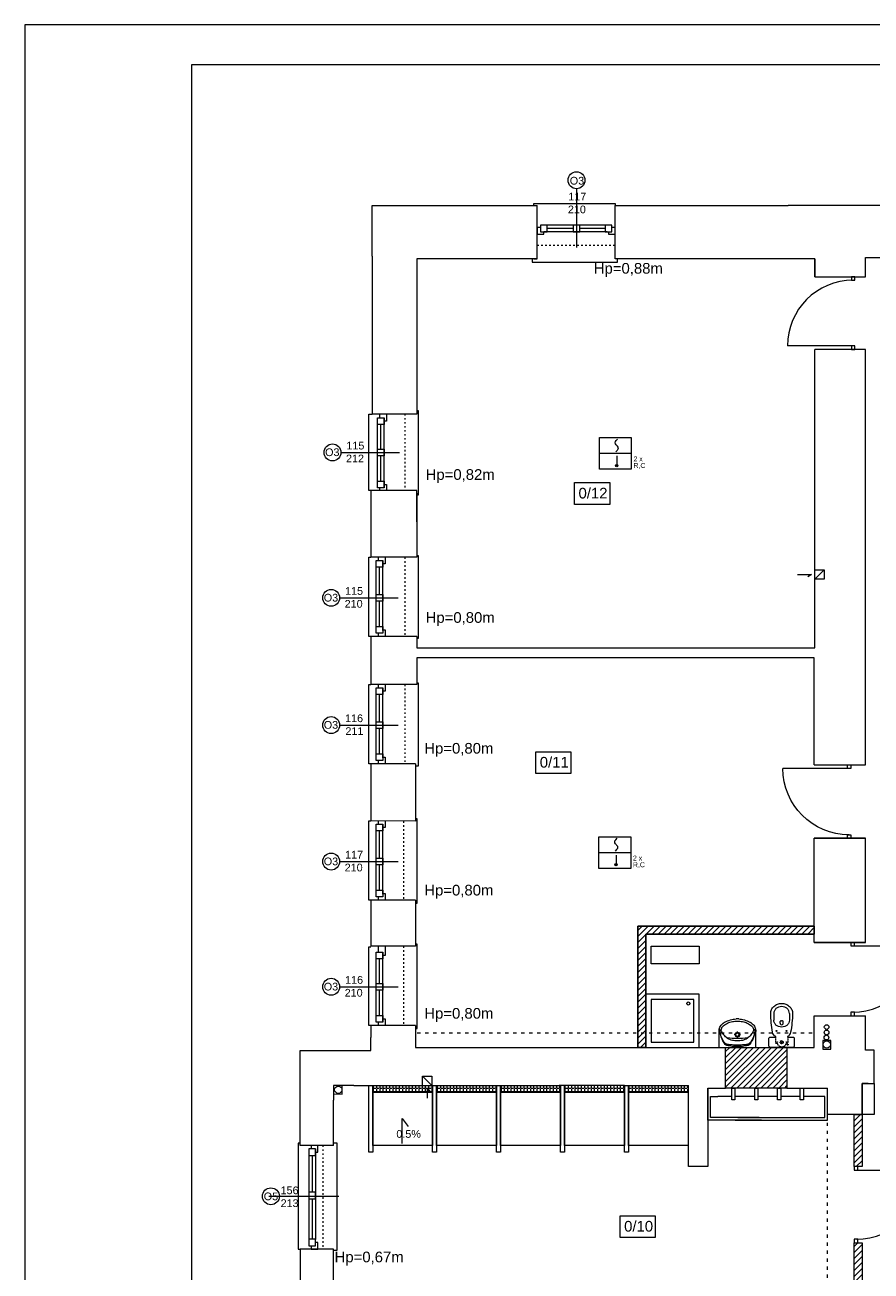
# Model space of a CAD drawing. Header units: centimetres. Extents: x 74437 to 92332, y -37016 to -3432.
# Tile 6 of 68: x 74456 to 75726, y -30123 to -28252. Entities that reach past the tile are written whole.
import ezdxf
from ezdxf.lldxf.tags import DXFTag

# ---------------------------------------------------------------- set-up
doc = ezdxf.new("R2010")
doc.units = ezdxf.units.CM
doc.header["$LTSCALE"] = 0.02
doc.linetypes.add('ACAD_ISO03W100', pattern=[30, 12, -18])
doc.linetypes.add('HIDDEN', pattern=[9.525, 6.35, -3.175])
doc.layers.get('0').update_dxf_attribs({"color": 8, "lineweight": 13})
for name, color, linetype, lineweight in [('_pk_tabelka', 7, 'Continuous', 15), ('IS_Pion_Wodociag', 8, 'SOLID', 13), ('koncepcja', 8, 'Continuous', 13), ('koncepcja linie przekrojowe', 8, 'Continuous', 13), ('Linia SSP', 7, 'Continuous', 35), ('LINIE PRZEKROJOWE', 8, 'Continuous', 13), ('OPISY', 8, 'Continuous', 13), ('stolarka', 8, 'Continuous', 13), ('WIDOK', 8, 'Continuous', 13), ('wyburzenia', 8, 'Continuous', 13), ('WYPOSAZENIE', 8, 'Continuous', 13)]:
    doc.layers.add(name, color=color, linetype=linetype, lineweight=lineweight)
doc.styles.get("Standard").update_dxf_attribs({"font": 'arial.ttf', "height": 12})
tags = doc.linetypes.add('SOLID', pattern=[10, 10, 0]).pattern_tags.tags
tags[6:7] = [DXFTag(74, 4), DXFTag(75, 0), DXFTag(340, '0'), DXFTag(46, 0.0), DXFTag(50, 0.0), DXFTag(44, 0.0), DXFTag(45, 0.0)]
tags[4:5] = [DXFTag(74, 4), DXFTag(75, 0), DXFTag(340, '0'), DXFTag(46, 0.0), DXFTag(50, 0.0), DXFTag(44, 0.0), DXFTag(45, 0.0)]
pattern_1 = [(45, (-5798.748, -5798.748), (-4.49012806, 4.49012806), [])]

# ---------------------------------------------------------------- blocks, each defined once
blk = doc.blocks.new('*U3')
at = {"layer": 'stolarka', "transparency": 33554684}
blk.add_lwpolyline([(5, 0), (5, 95)], dxfattribs=at)
for points in [[(0, 2.5), (0, -2.5), (5, -2.5), (5, 2.5)], [(100, -2.5), (105, -2.5), (105, 2.5), (100, 2.5)]]:
    blk.add_lwpolyline(points, close=True, dxfattribs=at)
blk.add_arc((5, 0), 95, 0, 90, dxfattribs=at)
blk = doc.blocks.new('umywalka 55')
at = {"layer": 'WYPOSAZENIE'}
for p, q in [((81113.6, -24341.6), (81113.6, -24317.8)), ((81136.4, -24322.5), (81139.4, -24322.5)), ((81141.1, -24320.7), (81141.1, -24317.7)), ((81141.1, -24327.2), (81141.1, -24324.2)), ((81142.8, -24322.5), (81145.7, -24322.5)), ((81168.6, -24341.6), (81168.6, -24317.8))]:
    blk.add_line(p, q, dxfattribs=at)
for points in [[(81118.8, -24306), (81117.6, -24307.1), (81116.5, -24308.4), (81115.6, -24309.7), (81114.8, -24311.2), (81114.2, -24312.8), (81113.8, -24314.4), (81113.6, -24316.1), (81113.6, -24317.8)], [(81122.4, -24303.5), (81122, -24303.8), (81121.5, -24304.1), (81121, -24304.4), (81120.6, -24304.7), (81120.1, -24305), (81119.7, -24305.3), (81119.2, -24305.6), (81118.8, -24306)], [(81133.5, -24302.9), (81131.6, -24303.3), (81129.8, -24303.8), (81128, -24304.4), (81126.2, -24305.2), (81124.5, -24306.1), (81122.9, -24307), (81121.3, -24308.1), (81119.8, -24309.3)], [(81139.1, -24298.9), (81137, -24299.1), (81134.8, -24299.4), (81132.7, -24299.9), (81130.6, -24300.4), (81128.5, -24301), (81126.4, -24301.8), (81124.4, -24302.6), (81122.4, -24303.5)], [(81148.6, -24302.9), (81146.8, -24302.5), (81144.9, -24302.2), (81143, -24302), (81141.1, -24302), (81139.2, -24302), (81137.3, -24302.2), (81135.4, -24302.5), (81133.5, -24302.9)], [(81139.1, -24298.9), (81143, -24298.9)], [(81159.7, -24303.5), (81157.7, -24302.6), (81155.7, -24301.8), (81153.7, -24301), (81151.6, -24300.4), (81149.5, -24299.9), (81147.3, -24299.4), (81145.2, -24299.1), (81143, -24298.9)], [(81162.3, -24309.3), (81160.8, -24308.1), (81159.3, -24307), (81157.6, -24306.1), (81155.9, -24305.2), (81154.1, -24304.4), (81152.3, -24303.8), (81150.5, -24303.3), (81148.6, -24302.9)], [(81163.3, -24306), (81162.9, -24305.6), (81162.5, -24305.3), (81162, -24305), (81161.6, -24304.7), (81161.1, -24304.4), (81160.7, -24304.1), (81160.2, -24303.8), (81159.7, -24303.5)], [(81168.6, -24317.8), (81168.5, -24316.1), (81168.3, -24314.4), (81167.9, -24312.8), (81167.3, -24311.2), (81166.6, -24309.7), (81165.6, -24308.4), (81164.6, -24307.1), (81163.3, -24306)], [(81115, -24314.1), (81115.1, -24317.2), (81115.4, -24320.3), (81116, -24323.3), (81116.9, -24326.3), (81118, -24329.2), (81119.4, -24332), (81121, -24334.6), (81122.8, -24337.1)], [(81115, -24314.1), (81115.1, -24317), (81115.4, -24319.9), (81116.1, -24322.8), (81116.9, -24325.6), (81118, -24328.2), (81119.4, -24330.8), (81121, -24333.3), (81122.8, -24335.5)], [(81119.8, -24309.3), (81119.1, -24310), (81118.5, -24310.8), (81118, -24311.6), (81117.6, -24312.5), (81117.3, -24313.4), (81117, -24314.3), (81116.9, -24315.3), (81117, -24316.3)], [(81117, -24316.3), (81117.7, -24318.1), (81118.6, -24319.8), (81119.7, -24321.4), (81120.8, -24323), (81122.1, -24324.5), (81123.4, -24325.8), (81124.9, -24327), (81126.5, -24328.2)], [(81155.7, -24328.2), (81157.2, -24327), (81158.7, -24325.8), (81160.1, -24324.5), (81161.3, -24323), (81162.5, -24321.4), (81163.5, -24319.8), (81164.4, -24318.1), (81165.2, -24316.3)], [(81159.3, -24337.1), (81161.1, -24334.6), (81162.7, -24332), (81164.1, -24329.2), (81165.2, -24326.3), (81166.1, -24323.4), (81166.7, -24320.3), (81167.1, -24317.2), (81167.2, -24314.1)], [(81159.4, -24335.6), (81161.2, -24333.3), (81162.7, -24330.9), (81164.1, -24328.3), (81165.2, -24325.6), (81166.1, -24322.8), (81166.7, -24319.9), (81167.1, -24317), (81167.2, -24314.1)], [(81165.2, -24316.3), (81165.2, -24315.3), (81165.1, -24314.3), (81164.9, -24313.4), (81164.6, -24312.5), (81164.2, -24311.6), (81163.6, -24310.8), (81163, -24310), (81162.3, -24309.3)], [(81122.8, -24335.5), (81123, -24335.8), (81123.3, -24336.1), (81123.7, -24336.4), (81124, -24336.6), (81124.4, -24336.8), (81124.8, -24336.9), (81125.2, -24337), (81125.6, -24337.1)], [(81122.8, -24337.1), (81123, -24337.4), (81123.3, -24337.7), (81123.6, -24337.9), (81123.9, -24338.1), (81124.3, -24338.3), (81124.6, -24338.5), (81125, -24338.6), (81125.3, -24338.7)], [(81125.3, -24338.7), (81127.3, -24339.1), (81129.2, -24339.5), (81131.2, -24339.8), (81133.2, -24340.1), (81135.1, -24340.2), (81137.1, -24340.4), (81139.1, -24340.4), (81141.1, -24340.5)], [(81125.6, -24337.1), (81127.5, -24337.4), (81129.4, -24337.6), (81131.4, -24337.8), (81133.3, -24337.9), (81135.2, -24338.1), (81137.2, -24338.1), (81139.1, -24338.2), (81141.1, -24338.2)], [(81125.7, -24327.3), (81129.5, -24327.8), (81133.4, -24328.2), (81137.2, -24328.4), (81141.1, -24328.5), (81144.9, -24328.4), (81148.8, -24328.2), (81152.6, -24327.8), (81156.5, -24327.3)], [(81126.5, -24328.2), (81128.1, -24329.1), (81129.9, -24329.9), (81131.7, -24330.6), (81133.5, -24331.1), (81135.4, -24331.5), (81137.3, -24331.7), (81139.2, -24331.8), (81141.1, -24331.7)], [(81141, -24338.2), (81143, -24338.2), (81144.9, -24338.2), (81146.9, -24338.1), (81148.8, -24337.9), (81150.8, -24337.8), (81152.7, -24337.6), (81154.6, -24337.4), (81156.6, -24337.1)], [(81141, -24340.5), (81143, -24340.4), (81145, -24340.4), (81147, -24340.3), (81149, -24340.1), (81150.9, -24339.8), (81152.9, -24339.5), (81154.8, -24339.2), (81156.8, -24338.7)], [(81141.1, -24331.7), (81143, -24331.8), (81144.9, -24331.7), (81146.8, -24331.5), (81148.6, -24331.1), (81150.5, -24330.6), (81152.3, -24329.9), (81154, -24329.1), (81155.7, -24328.2)], [(81156.6, -24337.1), (81157, -24337), (81157.3, -24336.9), (81157.7, -24336.8), (81158.1, -24336.6), (81158.4, -24336.4), (81158.8, -24336.1), (81159.1, -24335.9), (81159.4, -24335.6)], [(81156.8, -24338.7), (81157.2, -24338.6), (81157.5, -24338.5), (81157.9, -24338.3), (81158.2, -24338.2), (81158.5, -24337.9), (81158.8, -24337.7), (81159.1, -24337.4), (81159.3, -24337.1)]]:
    blk.add_lwpolyline(points, dxfattribs=at)
for points in [[(81141.1, -24326.1), (81143.6, -24325.1), (81144.6, -24322.5), (81143.6, -24319.9), (81141.1, -24318.8), (81138.6, -24319.9), (81137.5, -24322.5), (81138.6, -24325.1)], [(81141.1, -24325.1), (81142.9, -24324.3), (81143.6, -24322.5), (81142.9, -24320.6), (81141.1, -24319.9), (81139.3, -24320.6), (81138.5, -24322.5), (81139.3, -24324.3)]]:
    blk.add_lwpolyline(points, close=True, dxfattribs=at)
blk = doc.blocks.new('blok kibel')
at = {"layer": 'WYPOSAZENIE'}
for p, q in [((84539.6, -23991.3), (84539.6, -24001.5)), ((84548.9, -24006), (84548.9, -24003.4)), ((84549.9, -24002.5), (84551.3, -24002.5)), ((84552.7, -24002.5), (84551.3, -24002.5)), ((84553.6, -24006), (84553.6, -24003.4)), ((84563, -23991.3), (84563, -24001.5))]:
    blk.add_line(p, q, dxfattribs=at)
at = {"layer": 'WYPOSAZENIE', "linetype": 'HIDDEN'}
for p, q in [((84542.2, -24026.8), (84542.2, -24035.3)), ((84543.1, -24036.2), (84544.5, -24036.2)), ((84558.5, -24036.2), (84559.4, -24036.2)), ((84560.4, -24026.8), (84560.4, -24035.3))]:
    blk.add_line(p, q, dxfattribs=at)
at = {"layer": 'WYPOSAZENIE'}
blk.add_lwpolyline([(84570.2, -24040.4, -0.414214), (84568.4, -24042.3), (84534.2, -24042.3, -0.414214), (84532.3, -24040.4), (84532.3, -24028.7, -0.414214), (84534.2, -24026.8), (84542.2, -24026.8, 0.787207), (84542.4, -24025.9, -0.243605), (84537.7, -24019.3, -0.036424), (84534.9, -23991.3, -0.106749), (84536.1, -23985.6, -0.101537), (84539.7, -23980.7, -0.094942), (84544.9, -23977.4, -0.090753), (84551.3, -23976.3, -0.090753), (84557.6, -23977.4, -0.094942), (84562.9, -23980.7, -0.101537), (84566.4, -23985.6, -0.106749), (84567.7, -23991.3, -0.036424), (84564.8, -24019.3, -0.243605), (84560.1, -24025.9, 0.787207), (84560.4, -24026.8), (84568.4, -24026.8, -0.414214), (84570.2, -24028.7)], format="xyb", close=True, dxfattribs=at)
for points in [[(84563, -23991.3, 0.106749), (84562.2, -23987.5, 0.101537), (84559.7, -23984.1, 0.094942), (84556, -23981.8, 0.090753), (84551.3, -23981, 0.090753), (84546.6, -23981.8, 0.094942), (84542.8, -23984.1, 0.101537), (84540.4, -23987.5, 0.106749), (84539.6, -23991.3, 0.106749)], [(84563, -24001.5, -0.106749), (84562.2, -24005.3, -0.101537), (84559.7, -24008.7, -0.094942), (84556, -24011, -0.090753), (84551.3, -24011.8, -0.090753), (84546.6, -24011, -0.094942), (84542.8, -24008.7, -0.101537), (84540.4, -24005.3, -0.106749), (84539.6, -24001.5, -0.106749)]]:
    blk.add_lwpolyline(points, format="xyb", dxfattribs=at)
for centre in [(84543.8, -24017.5), (84558.8, -24017.5)]:
    blk.add_circle(centre, 0.702, dxfattribs=at)
at = {"layer": 'WYPOSAZENIE', "linetype": 'HIDDEN'}
for centre, radius in [((84544.5, -24034.5), 0.702), ((84551.3, -24034.5), 2.34), ((84551.3, -24034.5), 0.702), ((84558.5, -24034.5), 0.702), ((84560.2, -24038.1), 0.936)]:
    blk.add_circle(centre, radius, dxfattribs=at)
at = {"layer": 'WYPOSAZENIE'}
for centre, radius, start, end in [((84549.9, -24003.4), 0.936, 90, 180), ((84551.3, -24005.9), 2.34, 178.6628, 1.0097), ((84552.7, -24003.4), 0.936, 0, 90)]:
    blk.add_arc(centre, radius, start, end, dxfattribs=at)
at = {"layer": 'WYPOSAZENIE', "linetype": 'HIDDEN'}
for centre, radius, start, end in [((84543.1, -24035.3), 0.936, 180, 270), ((84551.5, -24034), 7.31, 197.1662, 342.8338), ((84559.4, -24035.3), 0.936, 270, 0)]:
    blk.add_arc(centre, radius, start, end, dxfattribs=at)

msp = doc.modelspace()

# ---------------------------------------------------------------- hatches: boundary and pattern name
at = {"layer": 'koncepcja'}
h = msp.add_hatch(dxfattribs=at)
h.set_pattern_fill('ANSI31', color=256, scale=2)
h.set_pattern_definition(pattern_1)
h.paths.add_polyline_path([(75388.1, -29787.5), (75376.1, -29787.5), (75376.1, -29605.5), (75641, -29605.5), (75641, -29617.5), (75388.1, -29617.5)])
h = msp.add_hatch(dxfattribs=at)
h.set_pattern_fill('ANSI31', color=256, scale=2)
h.set_pattern_definition([(45, (-5822.8186, -5399.748), (-4.49012806, 4.49012806), [])])
h.paths.add_polyline_path([(75507.9, -29787.5), (75599.9, -29787.5), (75599.9, -29848.6), (75507.9, -29848.6)])
h = msp.add_hatch(dxfattribs=at)
h.set_pattern_fill('ANGLE', color=256, scale=0.7)
h.set_pattern_definition([(0, (-5912.748, -22450.9596), (0, 4.8895), [3.556, -1.3335]), (90, (-5912.748, -22450.9596), (-4.8895, 3e-16), [3.556, -1.3335])])
h.paths.add_polyline_path([(74977.9, -29844.6), (75067.9, -29844.6), (75067.9, -29854.6), (74977.9, -29854.6)])
h = msp.add_hatch(dxfattribs=at)
h.set_pattern_fill('ANGLE', color=256, scale=0.7)
h.set_pattern_definition([(0, (-5816.748, -22450.9596), (0, 4.8895), [3.556, -1.3335]), (90, (-5816.748, -22450.9596), (-4.8895, 3e-16), [3.556, -1.3335])])
h.paths.add_polyline_path([(75073.9, -29844.6), (75163.9, -29844.6), (75163.9, -29854.6), (75073.9, -29854.6)])
h = msp.add_hatch(dxfattribs=at)
h.set_pattern_fill('ANGLE', color=256, scale=0.7)
h.set_pattern_definition([(0, (-5720.748, -22450.9596), (0, 4.8895), [3.556, -1.3335]), (90, (-5720.748, -22450.9596), (-4.8895, 3e-16), [3.556, -1.3335])])
h.paths.add_polyline_path([(75169.9, -29844.6), (75259.9, -29844.6), (75259.9, -29854.6), (75169.9, -29854.6)])
h = msp.add_hatch(dxfattribs=at)
h.set_pattern_fill('ANGLE', color=256, scale=0.7)
h.set_pattern_definition([(0, (-5624.748, -22450.9596), (0, 4.8895), [3.556, -1.3335]), (90, (-5624.748, -22450.9596), (-4.8895, 3e-16), [3.556, -1.3335])])
h.paths.add_polyline_path([(75265.9, -29844.6), (75355.9, -29844.6), (75355.9, -29854.6), (75265.9, -29854.6)])
h = msp.add_hatch(dxfattribs=at)
h.set_pattern_fill('ANGLE', color=256, scale=0.7)
h.set_pattern_definition([(0, (-5528.748, -22450.9596), (0, 4.8895), [3.556, -1.3335]), (90, (-5528.748, -22450.9596), (-4.8895, 3e-16), [3.556, -1.3335])])
h.paths.add_polyline_path([(75361.9, -29844.6), (75451.9, -29844.6), (75451.9, -29854.6), (75361.9, -29854.6)])
h = msp.add_hatch(dxfattribs=at)
h.set_pattern_fill('ANSI31', color=256, scale=2)
h.set_pattern_definition(pattern_1)
h.paths.add_polyline_path([(75701, -30080.8), (75713, -30080.8), (75713, -30145.5), (75701, -30145.5)])
h.paths.add_polyline_path([(75701, -29888.5), (75713, -29888.5), (75713, -29966.6), (75701, -29966.6)])
at = {"layer": 'Linia SSP', "lineweight": 5}
for points in [[(75346.1, -28913.8, 1), (75342.6, -28913.8, 1)], [(75345.2, -29513.3, 1), (75341.8, -29513.3, 1)]]:
    msp.add_hatch(color=256, dxfattribs=at).paths.add_polyline_path(points)

# ---------------------------------------------------------------- linework, layer by layer
for points in [[(75219.9, -28523.7), (75219.9, -28520.5), (75341.9, -28520.5), (75341.9, -28523.5)], [(75217.5, -28603.5), (75217.5, -28603.5), (75217.5, -28608.5), (75340.5, -28608.5), (75345.5, -28608.5), (75345.5, -28603.5)], [(75044, -28958), (75046.9, -28958), (75046.9, -28836.9), (75046.9, -28831.8), (75044, -28831.8)], [(74975, -28951.5), (74972, -28951.5), (74972, -28836.5), (74977, -28836.5)], [(74975, -29170.5), (74972, -29170.5), (74972, -29051.5), (74975, -29051.5)], [(75044, -29172.9), (75046.9, -29172.9), (75046.9, -29051.9), (75046.9, -29049.5), (75044, -29049.5)], [(75615.7, -29077.2), (75637, -29077.2), (75631.1, -29080.9)], [(74975, -29361.5), (74972, -29361.5), (74972, -29242.5), (74975, -29242.5)], [(75042, -29364.6), (75046.9, -29364.6), (75046.9, -29242.9), (75046.9, -29240.8), (75044, -29240.8)], [(74975, -29566.5), (74972, -29566.5), (74972, -29447.5), (74975, -29447.5)], [(75042, -29571), (75044.9, -29571), (75044.9, -29444.4), (75044.9, -29444.3), (75042, -29444.3)], [(74975, -29754.5), (74972, -29754.5), (74972, -29636.5), (74975, -29636.5)], [(75042, -29759.1), (75044.9, -29759.1), (75044.9, -29632.4), (75044.9, -29632.3), (75042, -29632.3)], [(75060.1, -29863.9), (75060.1, -29848.7), (75063.7, -29853.7)], [(75022.2, -29931.9), (75022.2, -29894.2), (75031.2, -29906.4)], [(74869, -29931.5), (74866, -29931.5), (74866, -30090.6), (74869, -30090.6)], [(74918.9, -29934.6), (74918.9, -29931), (74923.9, -29931), (74923.9, -30061.6), (74923.9, -30092.6), (74918.9, -30092.6)]]:
    msp.add_lwpolyline(points)
for points in [[(75665.7, -29777.2), (75653.8, -29777.2), (75653.8, -29790.1), (75665.7, -29790.1)], [(74932.2, -29844.6), (74918.9, -29844.6), (74918.9, -29857.4), (74932.2, -29857.5)], [(75713, -29841.5), (75731, -29841.5), (75731, -29888.5), (75713, -29888.5)]]:
    msp.add_lwpolyline(points, close=True)
for centre in [(75659.7, -29783.3), (74926.3, -29851.1)]:
    msp.add_circle(centre, 5.5)
at = {"layer": '_pk_tabelka', "color": 7, "ltscale": 3}
for p, q in [((82865.7, -28252.2), (74455.7, -28252.2)), ((74455.7, -28252.2), (74455.7, -32452.2)), ((82805.7, -28312.2), (74705.7, -28312.2)), ((74705.7, -28312.2), (74705.7, -32392.2))]:
    msp.add_line(p, q, dxfattribs=at)
at = {"layer": 'IS_Pion_Wodociag'}
for centre in [(75659.3, -29772.8), (75659.4, -29765), (75659.6, -29756.9)]:
    msp.add_ellipse(centre, major_axis=(3.5, 0), ratio=1, dxfattribs=at)
at = {"layer": 'koncepcja'}
for points in [[(75067.9, -29844.6), (75067.9, -29934.6), (74977.9, -29934.6), (74977.9, -29844.6)], [(75163.9, -29844.6), (75163.9, -29934.6), (75073.9, -29934.6), (75073.9, -29844.6)], [(75259.9, -29844.6), (75259.9, -29934.6), (75169.9, -29934.6), (75169.9, -29844.6)], [(75355.9, -29844.6), (75355.9, -29934.6), (75265.9, -29934.6), (75265.9, -29844.6)], [(75451.9, -29934.6), (75451.9, -29934.6), (75361.9, -29934.6), (75361.9, -29844.6)], [(74977.9, -29854.6), (74977.9, -29854.6), (75067.9, -29854.6)], [(74977.9, -29854.6), (74977.9, -29854.6), (75067.9, -29854.6)], [(75073.9, -29854.6), (75073.9, -29854.6), (75163.9, -29854.6)], [(75073.9, -29854.6), (75073.9, -29854.6), (75163.9, -29854.6)], [(75169.9, -29854.6), (75169.9, -29854.6), (75259.9, -29854.6)], [(75169.9, -29854.6), (75169.9, -29854.6), (75259.9, -29854.6)], [(75265.9, -29854.6), (75265.9, -29854.6), (75355.9, -29854.6)], [(75265.9, -29854.6), (75265.9, -29854.6), (75355.9, -29854.6)], [(75361.9, -29854.6), (75361.9, -29854.6), (75451.9, -29854.6)], [(75361.9, -29854.6), (75361.9, -29854.6), (75434.9, -29854.6)]]:
    msp.add_lwpolyline(points, dxfattribs=at)
for points in [[(74977.9, -29844.6), (75067.9, -29844.6), (75067.9, -29854.6), (74977.9, -29854.6)], [(75073.9, -29844.6), (75163.9, -29844.6), (75163.9, -29854.6), (75073.9, -29854.6)]]:
    msp.add_lwpolyline(points, close=True, dxfattribs=at)
at = {"layer": 'koncepcja linie przekrojowe'}
for points in [[(75641, -29605.5), (75376.1, -29605.5)], [(75376.1, -29605.5), (75376.1, -29787.5)], [(75388.1, -29787.5), (75376.1, -29787.5), (75376.1, -29605.5), (75641, -29605.5), (75641, -29617.5), (75388.1, -29617.5), (75388.1, -29787.5)], [(75388.1, -29787.5), (75388.1, -29787.5), (75388.1, -29617.5)], [(75388.1, -29787.5), (75388.1, -29787.5), (75388.1, -29787.5), (75388.1, -29617.5), (75641, -29617.5), (75641, -29617.5)], [(75641, -29617.5), (75465.5, -29617.5)], [(74977.9, -29844.6), (74977.9, -29944.6), (74971.9, -29944.6), (74971.9, -29844.6)], [(75073.9, -29844.6), (75073.9, -29944.6), (75067.9, -29944.6), (75067.9, -29844.6)], [(75169.9, -29844.6), (75169.9, -29944.6), (75163.9, -29944.6), (75163.9, -29844.6)], [(75265.9, -29844.6), (75265.9, -29944.6), (75259.9, -29944.6), (75259.9, -29844.6)], [(75361.9, -29844.6), (75361.9, -29944.6), (75355.9, -29944.6), (75355.9, -29844.6)]]:
    msp.add_lwpolyline(points, dxfattribs=at)
for points in [[(75507.9, -29787.5), (75599.9, -29787.5), (75599.9, -29848.6), (75507.9, -29848.6)], [(75701, -29888.5), (75713, -29888.5), (75713, -29966.6), (75701, -29966.6)], [(75701, -30080.8), (75713, -30080.8), (75713, -30145.5), (75701, -30145.5)]]:
    msp.add_lwpolyline(points, close=True, dxfattribs=at)
at = {"layer": 'Linia SSP', "linetype": 'Continuous', "lineweight": 5}
for p, q in [((75342.1, -28879.5), (75342.5, -28877.9)), ((75342.5, -28881.1), (75342.1, -28879.5)), ((75342.5, -28877.9), (75343.7, -28876.2)), ((75343.4, -28882.5), (75342.5, -28881.1)), ((75343.7, -28882.9), (75343.4, -28882.5)), ((75343.7, -28876.2), (75345.6, -28874)), ((75344.3, -28883.6), (75343.7, -28882.9)), ((75344.3, -28883.6), (75344.9, -28884.3)), ((75344.9, -28884.3), (75345.2, -28884.8)), ((75346.1, -28889.3), (75344.9, -28891.1)), ((75345.2, -28884.8), (75346.1, -28886.1)), ((75346.1, -28886.1), (75346.5, -28887.7)), ((75346.5, -28887.7), (75346.1, -28889.3)), ((75344.9, -28891.1), (75343, -28893.3)), ((75341.3, -29479.1), (75341.7, -29477.5)), ((75341.7, -29480.6), (75341.3, -29479.1)), ((75341.7, -29477.5), (75342.9, -29475.7)), ((75342.6, -29482), (75341.7, -29480.6)), ((75342.9, -29482.4), (75342.6, -29482)), ((75342.9, -29475.7), (75344.8, -29473.5)), ((75343.5, -29483.1), (75342.9, -29482.4)), ((75343.5, -29483.1), (75344.1, -29483.8)), ((75344.1, -29483.8), (75344.4, -29484.3)), ((75345.3, -29488.8), (75344.1, -29490.6)), ((75344.4, -29484.3), (75345.3, -29485.6)), ((75345.3, -29485.6), (75345.7, -29487.2)), ((75345.7, -29487.2), (75345.3, -29488.8)), ((75344.1, -29490.6), (75342.1, -29492.8))]:
    msp.add_line(p, q, dxfattribs=at)
at = {"layer": 'Linia SSP', "lineweight": 5}
for p, q in [((75318.4, -28895.5), (75366.2, -28895.5)), ((75344.3, -28899.3), (75344.3, -28913.8)), ((75317.6, -29495), (75365.4, -29495)), ((75343.5, -29498.8), (75343.5, -29513.3))]:
    msp.add_line(p, q, dxfattribs=at)
for points in [[(75318.4, -28871.6), (75366.2, -28871.6), (75366.2, -28919.3), (75318.4, -28919.3)], [(75317.6, -29471.1), (75365.4, -29471.1), (75365.4, -29518.9), (75317.6, -29518.9)]]:
    msp.add_lwpolyline(points, close=True, dxfattribs=at)
for centre in [(75344.3, -28913.8), (75343.5, -29513.3)]:
    msp.add_circle(centre, 1.75, dxfattribs=at)
at = {"layer": 'LINIE PRZEKROJOWE'}
for points in [[(74977, -28599.5), (74977, -28523.5), (75224.9, -28523.5)], [(75219.9, -28603.5), (75224.9, -28603.5), (75224.9, -28523.5)], [(75341.9, -28603.5), (75341.9, -28523.5)], [(75341.9, -28523.5), (75602, -28523.5)], [(75745, -28523.5), (75602, -28523.5)], [(75718, -28601.5), (75745, -28601.5), (75745, -28523.5)], [(74977, -28599.5), (74977, -28836.5)], [(75224.9, -28603.5), (75044, -28603.5), (75044, -28836.5)], [(75642, -28630.5), (75642, -28603.5), (75341.9, -28603.5)], [(75642, -28603.5), (75642, -28630.5), (75718, -28630.5)], [(75718, -28630.5), (75718, -28601.5)], [(75642, -29187.5), (75642, -28739.5)], [(75718, -28739.5), (75642, -28739.5)], [(75718, -29363.4), (75718, -28739.5)], [(75044, -28836.5), (74977, -28836.5)], [(74975, -28951.5), (74975, -29051.5)], [(75044, -28998.5), (75044, -28951.5), (74975, -28951.5)], [(75044, -28955.5), (75044, -28998.5)], [(75044, -28998.5), (75044, -29051.5), (74975, -29051.5)], [(75044, -28998.5), (75044, -29051.5)], [(75642, -29070.4), (75656, -29070.4), (75656, -29084.4), (75642, -29084.4)], [(75656, -29070.4), (75642, -29084.4)], [(74975, -29170.5), (74975, -29242.5)], [(75044, -29170.5), (74975, -29170.5)], [(75044, -29170.5), (75044, -29187.5)], [(75044, -29170.5), (75044, -29187.5)], [(75044, -29187.5), (75642, -29187.5)], [(75044, -29202.5), (75044, -29242.5), (74975, -29242.5)], [(75044, -29202.5), (75044, -29242.5)], [(75641, -29363.4), (75641, -29202.5), (75044, -29202.5), (75044, -29242.5)], [(74975, -29361.5), (74975, -29447.5)], [(75042, -29361.5), (74975, -29361.5)], [(75042, -29361.5), (75042, -29379.5)], [(75641, -29363.4), (75718, -29363.4)], [(75042, -29379.5), (75042, -29443.5)], [(75042, -29403), (75042, -29448), (74975, -29447.5)], [(75042, -29403), (75042, -29448)], [(75641, -29629.9), (75641, -29473.4)], [(75641, -29473.4), (75718, -29473.4)], [(75718, -29629.9), (75718, -29473.4)], [(75042, -29566.5), (74975, -29566.5)], [(75042, -29566.5), (75042, -29635.5), (74975, -29635.5)], [(74975, -29566.5), (74975, -29635.5)], [(75042, -29566.5), (75042, -29635.5)], [(75042, -29566.5), (75042, -29635.5)], [(75718, -29629.9), (75641, -29629.9)], [(75599.9, -29787.5), (75641, -29787.5), (75641, -29739.9)], [(75641, -29739.9), (75718, -29739.9)], [(75718, -29791.5), (75718, -29739.9)], [(75042, -29754.5), (74975, -29754.5)], [(74975, -29754.5), (74975, -29772.6)], [(75042, -29754.5), (75042, -29787.5), (75507.9, -29787.5)], [(75042, -29754.5), (75042, -29787.5)], [(74869, -29882.5), (74869, -29792.2), (74975, -29792.2), (74975, -29772.6)], [(75481, -29848.6), (75507.9, -29848.6), (75507.9, -29787.5)], [(75599.9, -29787.5), (75599.9, -29848.6)], [(75599.9, -29787.5), (75641, -29787.5)], [(75716, -29841.5), (75731, -29841.5), (75731, -29791.5)], [(75731, -29841.5), (75731, -29791.5), (75718, -29791.5)], [(74918.9, -29934.6), (74869, -29934.6), (74869, -29817.9)], [(74949.7, -29844.6), (74918.9, -29844.6), (74918.9, -29867)], [(74949.7, -29844.6), (75257.9, -29844.6)], [(75052.9, -29844.6), (75052.9, -29830.6), (75066.9, -29830.6), (75066.9, -29844.6)], [(75052.9, -29830.6), (75066.9, -29844.6)], [(75355.9, -29844.6), (75275.9, -29844.6), (75275.9, -29844.6), (75257.9, -29844.6), (75257.9, -29844.6)], [(75355.9, -29844.6), (75451.9, -29844.6)], [(75481, -29966.6), (75451.9, -29966.6), (75451.9, -29844.6)], [(75713, -29841.5), (75713, -29888.5), (75661, -29888.5), (75661, -29848.6)], [(75722, -29841.5), (75716, -29841.5), (75713, -29841.5)], [(75481, -29848.6), (75507.9, -29848.6)], [(75481, -29848.6), (75481, -29966.6)], [(75599.9, -29848.6), (75661, -29848.6)], [(74918.9, -29934.6), (74918.9, -29867)], [(75481, -29966.6), (75465.9, -29966.6)], [(74918.9, -30162.6), (74918.9, -30090.6), (74869, -30090.6)], [(74918.9, -30090.6), (74869, -30090.6), (74869, -30191.9)]]:
    msp.add_lwpolyline(points, dxfattribs=at)
at = {"layer": 'OPISY'}
for points in [[(75283.9, -28498.2), (75283.9, -28586.3)], [(74930.2, -28894.1), (75018.3, -28894.1)], [(74928.2, -29112.5), (75016.3, -29112.5)], [(74928.2, -29303.5), (75016.3, -29303.5)], [(74928.2, -29508.5), (75016.3, -29508.5)], [(74928.2, -29696.5), (75016.3, -29696.5)], [(74821.8, -30011.1), (74927.1, -30011.1)]]:
    msp.add_lwpolyline(points, dxfattribs=at)
for points in [[(75281, -28939.4), (75333.8, -28939.4), (75333.8, -28972.4), (75281, -28972.4)], [(75222.7, -29343.5), (75275.5, -29343.5), (75275.5, -29376.5), (75222.7, -29376.5)], [(75395.9, -29635.3), (75468.1, -29635.3), (75468.1, -29662), (75395.9, -29662)], [(75349.5, -30040.2), (75402.3, -30040.2), (75402.3, -30073.2), (75349.5, -30073.2)]]:
    msp.add_lwpolyline(points, close=True, dxfattribs=at)
for centre in [(75283.9, -28485.5), (74917.5, -28894.1), (74915.5, -29112.5), (74915.5, -29303.5), (74915.5, -29508.5), (74915.5, -29696.5), (74825.1, -30011.1)]:
    msp.add_circle(centre, 12.7, dxfattribs=at)
at = {"layer": 'stolarka'}
for points in [[(75239.9, -28553), (75229.9, -28553), (75229.9, -28563), (75239.9, -28563)], [(75288.9, -28553), (75278.9, -28553), (75278.9, -28563), (75288.9, -28563)], [(75336.9, -28553), (75326.9, -28553), (75326.9, -28563), (75336.9, -28563)], [(74985, -28852.1), (74985, -28842.1), (74995, -28842.1), (74995, -28852.1)], [(74985, -28899.1), (74985, -28889.1), (74995, -28889.1), (74995, -28899.1)], [(74985, -28947.1), (74985, -28937.1), (74995, -28937.1), (74995, -28947.1)], [(74983, -29066.5), (74983, -29056.5), (74993, -29056.5), (74993, -29066.5)], [(74983, -29117.5), (74983, -29107.5), (74993, -29107.5), (74993, -29117.5)], [(74983, -29165.5), (74983, -29155.5), (74993, -29155.5), (74993, -29165.5)], [(74983, -29257.5), (74983, -29247.5), (74993, -29247.5), (74993, -29257.5)], [(74983, -29308.5), (74983, -29298.5), (74993, -29298.5), (74993, -29308.5)], [(74983, -29356.5), (74983, -29346.5), (74993, -29346.5), (74993, -29356.5)], [(74983, -29462.5), (74983, -29452.5), (74993, -29452.5), (74993, -29462.5)], [(74983, -29513.5), (74983, -29503.5), (74993, -29503.5), (74993, -29513.5)], [(74983, -29561.5), (74983, -29551.5), (74993, -29551.5), (74993, -29561.5)], [(74983, -29654.5), (74983, -29644.5), (74993, -29644.5), (74993, -29654.5)], [(74983, -29701.5), (74983, -29691.5), (74993, -29691.5), (74993, -29701.5)], [(74983, -29749.5), (74983, -29739.5), (74993, -29739.5), (74993, -29749.5)], [(74882.1, -29939.6), (74882.1, -29949.6), (74892.1, -29949.6), (74892.1, -29939.6)], [(74882.1, -30004.8), (74882.1, -30014.8), (74892.1, -30014.8), (74892.1, -30004.8)], [(74882.1, -30075.6), (74882.1, -30085.6), (74892.1, -30085.6), (74892.1, -30075.6)]]:
    msp.add_lwpolyline(points, close=True, dxfattribs=at)
for points in [[(75329.9, -28553), (75234.9, -28553)], [(75229.9, -28556.6), (75224.9, -28556.6), (75224.9, -28566.6), (75234.9, -28566.6), (75234.9, -28563)], [(75329.9, -28563), (75234.9, -28563)], [(75278.9, -28558), (75239.9, -28558)], [(75326.9, -28558), (75288.9, -28558)], [(75331.9, -28563), (75331.9, -28566.6), (75341.9, -28566.6), (75341.9, -28556.6), (75336.9, -28556.6)], [(74985, -28947.1), (74985, -28843.1)], [(74988.6, -28842.1), (74988.6, -28836.5)], [(74990, -28889.1), (74990, -28852.1)], [(74998.6, -28836.5), (74998.6, -28847.1), (74995, -28847.1)], [(74995, -28947.1), (74995, -28843.1)], [(74990, -28937.1), (74990, -28899.1)], [(74995, -28942.1), (74998.6, -28942.1), (74998.6, -28951.5), (74988.6, -28951.5), (74988.6, -28947.1)], [(74986.6, -29056.5), (74986.6, -29051.5)], [(74996.6, -29051.5), (74996.6, -29061.5), (74993, -29061.5)], [(74993, -29161.5), (74993, -29057.5)], [(74983, -29165.5), (74983, -29061.5)], [(74988, -29107.5), (74988, -29066.5)], [(74988, -29155.5), (74988, -29117.5)], [(74993, -29160.5), (74996.6, -29160.5), (74996.6, -29170.5), (74986.6, -29170.5), (74986.6, -29165.5)], [(74986.6, -29247.5), (74986.6, -29242.5)], [(74996.6, -29242.5), (74996.6, -29252.5), (74993, -29252.5)], [(74983, -29356.5), (74983, -29252.5)], [(74988, -29298.5), (74988, -29257.5)], [(74993, -29352.5), (74993, -29248.5)], [(74988, -29346.5), (74988, -29308.5)], [(74993, -29351.5), (74996.6, -29351.5), (74996.6, -29361.5), (74986.6, -29361.5), (74986.6, -29356.5)], [(74986.6, -29452.5), (74986.6, -29447.5)], [(74996.6, -29447.5), (74996.6, -29457.5), (74993, -29457.5)], [(74983, -29561.5), (74983, -29457.5)], [(74988, -29503.5), (74988, -29462.5)], [(74993, -29557.5), (74993, -29453.5)], [(74988, -29551.5), (74988, -29513.5)], [(74993, -29556.5), (74996.6, -29556.5), (74996.6, -29566.5), (74986.6, -29566.5), (74986.6, -29561.5)], [(74986.6, -29644.5), (74986.6, -29636.5)], [(74996.6, -29636.5), (74996.6, -29649.5), (74993, -29649.5)], [(74983, -29749.5), (74983, -29645.5)], [(74988, -29691.5), (74988, -29654.5)], [(74993, -29749.5), (74993, -29645.5)], [(74988, -29739.5), (74988, -29701.5)], [(74993, -29744.5), (74996.6, -29744.5), (74996.6, -29754.5), (74986.6, -29754.5), (74986.6, -29749.5)], [(74892.1, -29944.6), (74895.7, -29944.6), (74895.7, -29934.6), (74885.7, -29934.6), (74885.7, -29939.6)], [(74882.1, -29944.6), (74882.1, -30077.6)], [(74887.1, -29949.6), (74887.1, -30004.8)], [(74892.1, -29939.6), (74892.1, -30076)], [(74887.1, -30014.8), (74887.1, -30075.6)], [(74885.7, -30085.6), (74885.7, -30090.6), (74895.7, -30090.6), (74895.7, -30080.6), (74892.1, -30080.6)]]:
    msp.add_lwpolyline(points, dxfattribs=at)
at = {"layer": 'WIDOK', "linetype": 'ACAD_ISO03W100', "ltscale": 10}
for points in [[(75224.9, -28582.7), (75341.9, -28582.7)], [(75026, -28836.5), (75026, -28951.5)], [(75026, -29051.5), (75026, -29170.5)], [(75026, -29242.5), (75026, -29361.5)], [(75024, -29448), (75024, -29567)], [(75024, -29635.5), (75024, -29754.5)], [(74902.9, -29934.6), (74902.9, -30090.6)]]:
    msp.add_lwpolyline(points, dxfattribs=at)
at = {"layer": 'WIDOK', "linetype": 'ACAD_ISO03W100', "ltscale": 20}
for points in [[(75044.9, -29765.9), (75639.9, -29765.9)], [(75661, -30145.4), (75661, -29888.5)]]:
    msp.add_lwpolyline(points, dxfattribs=at)
at = {"layer": 'wyburzenia'}
for points in [[(75641, -29363.4), (75718, -29363.4)], [(75718, -29473.4), (75641, -29473.4)], [(75641, -29629.9), (75718, -29629.9)]]:
    msp.add_lwpolyline(points, dxfattribs=at)
at = {"layer": 'WYPOSAZENIE'}
for points in [[(75468.1, -29787.5), (75468.1, -29707.5), (75388.1, -29707.5), (75388.1, -29787.5), (75468.1, -29787.5)], [(75562, -29896.6), (75562, -29896.6), (75481, -29896.6), (75481, -29848.6)], [(75558, -29892.6), (75485, -29892.6), (75485, -29861.5), (75496.3, -29861.5)], [(75508.6, -29861.5), (75496.3, -29861.5)], [(75517, -29861.5), (75508.6, -29861.5)], [(75517, -29848.6), (75521.7, -29848.6), (75521.7, -29866.5), (75517, -29866.5)], [(75521.7, -29866.5), (75517, -29866.5), (75517, -29848.6), (75521.7, -29848.6)], [(75551.5, -29861.5), (75521.7, -29861.5)], [(75522, -29896.6), (75522, -29896.6), (75661, -29896.6), (75661, -29848.6)], [(75526, -29892.6), (75657, -29892.6), (75657, -29861.5), (75624.7, -29861.5)], [(75551.5, -29848.6), (75556.2, -29848.6), (75556.2, -29866.5), (75551.5, -29866.5)], [(75585.8, -29861.5), (75556.2, -29861.5)], [(75585.8, -29848.6), (75590.6, -29848.6), (75590.6, -29866.5), (75585.8, -29866.5)], [(75619.9, -29861.5), (75590.6, -29861.5)], [(75619.9, -29848.6), (75624.7, -29848.6), (75624.7, -29866.5), (75619.9, -29866.5)]]:
    msp.add_lwpolyline(points, dxfattribs=at)
for points in [[(75460.1, -29779.5), (75460.1, -29715.5), (75396.1, -29715.5), (75396.1, -29779.5)], [(75551.5, -29848.6), (75556.2, -29848.6), (75556.2, -29866.5), (75551.5, -29866.5)], [(75585.8, -29848.6), (75590.6, -29848.6), (75590.6, -29866.5), (75585.8, -29866.5)], [(75619.9, -29848.6), (75624.7, -29848.6), (75624.7, -29866.5), (75619.9, -29866.5)]]:
    msp.add_lwpolyline(points, close=True, dxfattribs=at)
msp.add_circle((75451.8, -29721.6), 2.3, dxfattribs=at)

# ---------------------------------------------------------------- block references
at = {"layer": 'koncepcja linie przekrojowe'}
msp.add_blockref('blok kibel', (-8959.3, -5745.2), dxfattribs=at)
at = {"layer": 'koncepcja linie przekrojowe', "xscale": -1}
msp.add_blockref('umywalka 55', (156666.6, -5445.9), dxfattribs=at)
at = {"layer": 'stolarka', "transparency": 33554684}
for p, xscale, yscale, zscale, rotation in [((75699.3, -28739.5), 1.038095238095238, 1.038095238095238, 1.038095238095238, 90.00000000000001), ((75693.3, -29363.4), -1.047619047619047, 1.047619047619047, 1.047619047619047, 90.00000000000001), ((75698.6, -29629.9), 1.047619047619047, 1.047619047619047, 1.047619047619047, 270), ((75703.7, -29966.6), 1.087755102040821, 1.087755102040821, 1.087755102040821, 270)]:
    msp.add_blockref('*U3', p, dxfattribs=dict(at, xscale=xscale, yscale=yscale, zscale=zscale, rotation=rotation))

# ---------------------------------------------------------------- texts
at = {"layer": 'Linia SSP', "lineweight": 5}
for s, p in [('2 x', (75369.5, -28907.5)), ('R,C', (75369.5, -28917.5)), ('2 x', (75368.7, -29507)), ('R,C', (75368.7, -29517))]:
    msp.add_text(s, height=7.46, dxfattribs=at).set_placement(p)
at = {"layer": 'OPISY', "ltscale": 0.15}
for s, p in [('Hp=0,88m', (75309.9, -28625.7)), ('Hp=0,82m', (75057.4, -28935.3)), ('Hp=0,80m', (75057.4, -29150)), ('Hp=0,80m', (75055.4, -29346.4)), ('Hp=0,80m', (75055.4, -29559.4)), ('Hp=0,80m', (75055.4, -29744.4)), ('Hp=0,67m', (74920.7, -30110.2))]:
    msp.add_text(s, height=16, dxfattribs=at).set_placement(p)
at = {"layer": 'OPISY'}
for s, insert, char_height, width, attachment_point in [('\\pi-3.6114;O3', (75277.5, -28480.4), 11.574, 12.831, 1), ('\\pi-3.6114;O3', (74910.1, -28899.8), 11.574, 12.831, 7), ('{\\fArial|b0|i0|c238|p34;0/12}', (75287, -28947.3), 16, 260.963, 1), ('\\pi-3.6114;O3', (74908.1, -29118.2), 11.574, 12.831, 7), ('\\pi-3.6114;O3', (74908.1, -29309.2), 11.574, 12.831, 7), ('{\\fArial|b0|i0|c238|p34;0/11}', (75228.8, -29351.4), 16, 260.963, 1), ('\\pi-3.6114;O3', (74908.1, -29514.2), 11.574, 12.831, 7), ('\\pi-3.6114;O3', (74908.1, -29702.2), 11.574, 12.831, 7), ('\\pi-3.6548;O5', (74818, -30017.2), 11.574, 12.831, 7), ('{\\fArial|b0|i0|c238|p34;0/10}', (75355.5, -30048.1), 16, 260.963, 1)]:
    msp.add_mtext(s, dxfattribs=dict(at, insert=insert, char_height=char_height, width=width, attachment_point=attachment_point))
at = {"layer": 'stolarka', "width": 12.831}
for s, insert, char_height, attachment_point in [('\\pi-5.8259;117 \\P\\pi-6.4496;210', (75277.5, -28504.2), 11.574, 1), ('\\pi-5.8694;115\\P\\pi-6.4102;212', (74944.3, -28909), 11.574, 7), ('\\pi-5.8694;115\\P\\pi-6.4496;210', (74942.3, -29127.4), 11.574, 7), ('\\pi-5.822;116\\P\\pi-5.3522;211', (74942.3, -29318.4), 11.574, 7), ('\\pi-5.8259;117\\P\\pi-6.4496;210', (74942.3, -29523.4), 11.574, 7), ('\\pi-5.822;116\\P\\pi-6.4496;210', (74942.3, -29711.4), 11.574, 7), ('0.5%', (75050.3, -29923.4), 11.57, 9), ('156\\P213', (74866.6, -30027.4), 11.57, 9)]:
    msp.add_mtext(s, dxfattribs=dict(at, insert=insert, char_height=char_height, attachment_point=attachment_point))

doc.saveas('drawing.dxf')
